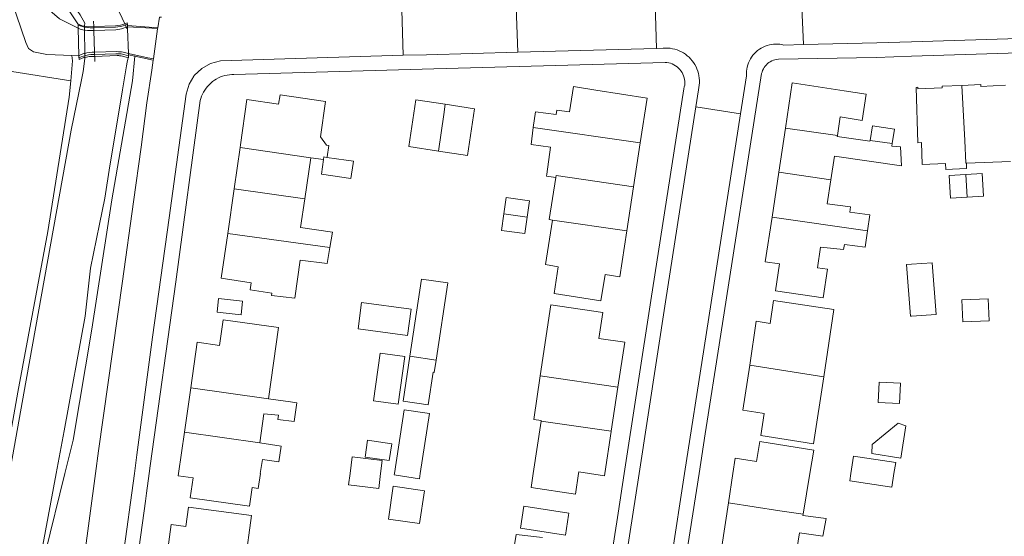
# Model space of a CAD drawing. Header units: metres. Extents: x 89888 to 94270, y 464165 to 468904.
# Tile 213 of 256: x 91880 to 92012, y 467031 to 467100. Entities that reach past the tile are written whole.
import ezdxf

# ---------------------------------------------------------------- set-up
doc = ezdxf.new("R2010")
doc.units = ezdxf.units.M
for name, color, linetype, lineweight in [('B_BEBOUWINGSGRENS_0', 251, 'CONTINUOUS', 13), ('B_TUSSENMUUR_0', 251, 'CONTINUOUS', 13), ('G_GRENS_ALGEMEEN_0', 251, 'CONTINUOUS', 13), ('K_KUNSTWERKGRENS_1', 251, 'CONTINUOUS', 13), ('Q_BALUSTRADE_LIJN_1', 251, 'CONTINUOUS', 13), ('T_CULTUURGRENS_0', 251, 'CONTINUOUS', 13), ('T_HEK_LIJN_0', 251, 'CONTINUOUS', 13), ('T_HEK_LIJN_1', 251, 'CONTINUOUS', 13), ('T_WALBESCHERMING_0', 251, 'CONTINUOUS', 13), ('V_WEGGRENS_0', 251, 'CONTINUOUS', 13), ('V_WEGGRENS_1', 251, 'CONTINUOUS', 13), ('W_WATERGRENS_0', 251, 'CONTINUOUS', 13)]:
    doc.layers.add(name, color=color, linetype=linetype, lineweight=lineweight)

# ---------------------------------------------------------------- blocks, each defined once
blk = doc.blocks.new('OGT_BLOK1_ACAD_1_FMEBLOCK22')
at = {"layer": 'B_BEBOUWINGSGRENS_0'}
blk.add_line((-1.88, 1.13), (-2.16, -1.13), dxfattribs=at)
blk.add_lwpolyline([(1.94, -1.13), (2.16, 0.64), (-1.88, 1.13)], dxfattribs=at)
blk = doc.blocks.new('OGT_BLOK1_ACAD_1_FMEBLOCK23')
at = {"layer": 'B_BEBOUWINGSGRENS_0'}
for p, q in [((-4.85, 2.77), (-5.62, -2.77)), ((5.34, -2.77), (5.62, -0.88))]:
    blk.add_line(p, q, dxfattribs=at)
blk = doc.blocks.new('OGT_BLOK1_ACAD_1_FMEBLOCK18')
at = {"layer": 'W_WATERGRENS_0'}
for points in [[(4.68, 27.92), (4.68, 27.75), (4.42, 26.04), (4.22, 24.91), (2.82, 18.16), (-3.52, -17.12), (-5.42, -27.92)], [(0.82, -27.92), (1.9, -22.19), (4.73, -6.79), (5.42, -0.37)]]:
    blk.add_lwpolyline(points, dxfattribs=at)
blk = doc.blocks.new('OGT_BLOK1_ACAD_1_FMEBLOCK15')
at = {"layer": 'B_BEBOUWINGSGRENS_0'}
for p, q in [((-4.18, 3.52), (-5.24, -3.52)), ((4.39, -3.52), (5.24, 2.15))]:
    blk.add_line(p, q, dxfattribs=at)
blk.add_lwpolyline([(0.84, -3.52), (0.87, -3.3), (2.33, -3.52)], dxfattribs=at)
blk = doc.blocks.new('OGT_BLOK3_ACAD_1_FMEBLOCK34')
at = {"layer": 'W_WATERGRENS_0'}
for points in [[(0.45, 55.2), (-2.31, 39.52), (-5.96, 21.92), (-6.68, 17.78)], [(-6.68, -55.2), (-6.49, -53.84), (-6.06, -47.28), (-5.53, -41.67), (-5.39, -38.63), (-4.66, -29.44), (-4.14, -19.17), (-3.77, -13.07), (-3.5, -7.07), (-3.42, -5.25), (-2.92, -3.5), (-2.97, -3.07), (-3.16, -2.74), (-3.16, -2.54), (-2.8, -1.48), (-2.89, -0.85), (-2.64, 4.32), (-2.55, 6.47), (-2.51, 6.87), (-2.34, 7.06), (-2.1, 7.46), (-1.93, 7.65), (-1.96, 7.95), (-2.14, 8.42), (-2.2, 8.75), (-2.12, 9.25), (-1.44, 13.21), (-1, 15.66), (-0.64, 17.67), (1.49, 28.68), (4.88, 45.57), (6.68, 55.2)]]:
    blk.add_lwpolyline(points, dxfattribs=at)
blk = doc.blocks.new('OGT_BLOK3_ACAD_1_FMEBLOCK6')
at = {"layer": 'B_BEBOUWINGSGRENS_0'}
blk.add_line((2.68, -0.91), (2.96, 0.91), dxfattribs=at)
blk.add_lwpolyline([(-2.81, 0.91), (-2.96, -0.06), (2.68, -0.91)], dxfattribs=at)
blk = doc.blocks.new('OGT_BLOK3_ACAD_1_FMEBLOCK22')
at = {"layer": 'B_BEBOUWINGSGRENS_0'}
for points in [[(-4.67, 1.38), (-4.95, -0.48), (0.99, -1.38), (1.4, 1.38)], [(2.9, 1.38), (4.91, 1.07), (4.95, 1.38)]]:
    blk.add_lwpolyline(points, dxfattribs=at)
blk = doc.blocks.new('OGT_BLOK3_ACAD_1_FMEBLOCK16')
at = {"layer": 'B_BEBOUWINGSGRENS_0'}
blk.add_line((-1.72, 0.35), (-1.74, 0.17), dxfattribs=at)
blk.add_lwpolyline([(-1.74, 0.17), (1.63, -0.35), (1.74, 0.35)], dxfattribs=at)

msp = doc.modelspace()

# ---------------------------------------------------------------- linework, layer by layer
at = {"layer": 'B_BEBOUWINGSGRENS_0'}
for p, q in [((91949.26, 467085.99), (91948.96, 467083.69)), ((91983.09, 467085.9), (91982.19, 467079.96)), ((91962.71, 467078.03), (91963.6, 467083.9)), ((91909.94, 467083.28), (91909.14, 467077.73)), ((91932.56, 467083.42), (91936.54, 467082.81)), ((91918.6, 467076.42), (91919.41, 467081.92)), ((91919.41, 467081.92), (91921.14, 467081.67)), ((92007.35, 467081.18), (92013.27, 467081.43)), ((91982.19, 467079.96), (91981.29, 467073.96)), ((91909.14, 467077.73), (91908.28, 467071.76)), ((91961.8, 467072.09), (91962.71, 467078.03)), ((91908.28, 467071.76), (91907.42, 467065.74)), ((91979.17, 467059.97), (91978.29, 467054.07)), ((91903.31, 467051.03), (91902.47, 467045.07)), ((91959.73, 467045.21), (91960.62, 467051.13)), ((91995.53, 467049.07), (91998.4, 467048.95)), ((91986.35, 467039.53), (91986.88, 467042.67)), ((91976.03, 467039.53), (91975.43, 467035.63)), ((91985.45, 467034.07), (91986.35, 467039.53)), ((91975.43, 467035.63), (91974.53, 467029.75)), ((91953.57, 467031.27), (91953.99, 467033.97))]:
    msp.add_line(p, q, dxfattribs=at)
for points in [[(91957.63, 467091), (91954.64, 467091.47), (91954.11, 467088.08), (91952.43, 467088.3), (91952.35, 467087.71), (91949.54, 467088.09), (91949.26, 467085.99)], [(91990.05, 467084.89), (91990.43, 467087.39), (91993.39, 467086.93), (91993.92, 467090.43), (91990.96, 467090.89), (91984, 467091.97), (91983.09, 467085.9)], [(92006.75, 467091.62), (92004.11, 467091.51), (92004.12, 467091.29), (92000.83, 467091.15), (92000.82, 467091.37), (92000.62, 467091.36), (92000.86, 467083.92), (92001.31, 467083.94), (92001.41, 467081.01), (92004.53, 467081.14), (92004.6, 467080.34), (92007.31, 467080.45), (92007.37, 467080.45), (92007.35, 467081.18)], [(92012.59, 467091.64), (92009.31, 467091.49), (92009.3, 467091.73), (92006.75, 467091.62)], [(91921.59, 467081.96), (91921.6, 467082.02), (91921.82, 467083.58), (91921.52, 467083.62), (91920.71, 467084.71), (91921.41, 467089.46), (91915.3, 467090.35), (91915.11, 467089.09)], [(91963.6, 467083.9), (91964.52, 467089.91), (91957.63, 467091)], [(91915.11, 467089.09), (91910.86, 467089.71), (91909.99, 467083.63), (91909.94, 467083.28)], [(91937.45, 467089.09), (91933.5, 467089.69), (91932.56, 467083.42)], [(91936.54, 467082.81), (91940.43, 467082.21), (91941.37, 467088.49), (91937.45, 467089.09)], [(91997.4, 467083.82), (91997.73, 467085.75), (91994.75, 467086.2), (91994.44, 467084.25)], [(91994.44, 467084.25), (91994.42, 467084.12), (91990.03, 467084.76), (91990.05, 467084.89)], [(91948.96, 467083.69), (91951.56, 467083.34), (91951.07, 467079.72), (91951.04, 467079.43), (91952.29, 467079.26)], [(91989.16, 467078.95), (91989.64, 467082.13), (91998.63, 467080.84), (91998.51, 467083.37), (91997.34, 467083.45), (91997.4, 467083.82)], [(91921.14, 467081.67), (91920.85, 467079.69), (91924.8, 467079.11), (91925.1, 467081.15)], [(91925.1, 467081.15), (91925.14, 467081.45), (91924.15, 467081.57), (91921.59, 467081.96)], [(92007.26, 467079.67), (92005.05, 467079.55), (92005.23, 467076.51), (92007.44, 467076.63)], [(92007.44, 467076.63), (92009.65, 467076.76), (92009.47, 467079.8), (92007.26, 467079.67)], [(91952.29, 467079.26), (91951.4, 467073.61), (91951.83, 467073.54)], [(91994.1, 467072.1), (91994.41, 467074.25), (91991.73, 467074.6), (91991.83, 467075.32), (91988.67, 467075.72), (91989.16, 467078.95)], [(91921.98, 467069.85), (91922.34, 467071.91), (91918.03, 467072.55), (91918.6, 467076.42)], [(91948.43, 467073.93), (91948.74, 467076.13), (91945.64, 467076.56), (91945.33, 467074.37)], [(91945.33, 467074.37), (91945.02, 467072.17), (91948.12, 467071.73), (91948.43, 467073.93)], [(91951.83, 467073.54), (91950.89, 467067.57), (91952.62, 467067.29), (91952.05, 467063.69), (91958.33, 467062.7), (91958.89, 467066.26), (91960.86, 467065.95), (91961.8, 467072.09)], [(91981.29, 467073.96), (91980.38, 467067.97), (91982.27, 467067.68), (91981.73, 467064.07), (91988.14, 467063.1), (91988.73, 467066.96), (91987.38, 467067.16), (91987.8, 467069.92)], [(91987.8, 467069.92), (91990.89, 467069.59), (91990.99, 467070.29), (91993.79, 467069.93), (91994.1, 467072.1)], [(91907.42, 467065.74), (91911.44, 467065.15), (91911.29, 467064.17), (91914.21, 467063.74), (91914.17, 467063.45), (91917.29, 467063.09), (91918.01, 467068.16), (91921.6, 467067.71), (91921.98, 467069.85)], [(92000, 467067.63), (91999.33, 467067.58), (91999.84, 467060.64), (92000, 467060.65), (92003.28, 467060.89), (92002.77, 467067.83), (92000, 467067.63)], [(91936.23, 467054.74), (91937.78, 467065.11), (91934.27, 467065.64), (91932.71, 467055.27)], [(91910.28, 467062.68), (91907.06, 467063.05), (91906.85, 467061.21), (91910.06, 467060.83), (91910.28, 467062.68)], [(91932.41, 467058.08), (91932.89, 467061.59), (91926.24, 467062.5), (91925.76, 467058.98), (91932.41, 467058.08)], [(91988.21, 467052.52), (91989.57, 467061.54), (91981.49, 467062.75), (91981.03, 467059.69), (91979.17, 467059.97)], [(92010.41, 467060.03), (92010.29, 467062.97), (92006.75, 467062.83), (92006.87, 467059.88), (92010.41, 467060.03)], [(91958.05, 467057.68), (91958.57, 467061.13), (91951.63, 467062.17), (91950.2, 467052.65)], [(91913.76, 467049.56), (91915.09, 467059.15), (91907.66, 467060.18), (91907.18, 467056.74), (91904.17, 467057.18), (91903.31, 467051.03)], [(91960.62, 467051.13), (91961.52, 467057.15), (91958.05, 467057.68)], [(91927.82, 467049.3), (91931.15, 467048.85), (91932.02, 467055.26), (91928.74, 467055.71), (91927.82, 467049.3)], [(91932.71, 467055.27), (91931.81, 467049.25), (91935.17, 467048.75), (91935.83, 467053.13), (91935.98, 467053.11), (91936.23, 467054.74)], [(91978.29, 467054.07), (91977.38, 467048.04), (91979.12, 467047.77), (91980.22, 467047.6), (91979.76, 467044.63), (91984.87, 467043.84), (91986.86, 467043.53), (91988.21, 467052.52)], [(91950.2, 467052.65), (91949.32, 467046.79), (91950.32, 467046.64), (91950.31, 467046.58)], [(91998.4, 467048.95), (91998.52, 467051.67), (91995.65, 467051.8), (91995.53, 467049.07)], [(91912.6, 467043.64), (91913.13, 467047.57), (91915.07, 467047.37), (91915.01, 467046.78), (91917.21, 467046.51), (91917.54, 467049.01), (91916.7, 467049.15), (91913.76, 467049.56)], [(91934.1, 467039.53), (91935.34, 467047.58), (91931.96, 467048.1), (91930.64, 467039.53)], [(91998.57, 467041.61), (91999.21, 467045.94), (91998.21, 467046.29), (91994.72, 467043.42), (91994.65, 467042.22), (91998.57, 467041.61)], [(91927.03, 467044.02), (91926.7, 467041.75), (91929.95, 467041.29), (91930.27, 467043.52), (91927.03, 467044.02)], [(91912.94, 467041.42), (91915.13, 467041.1), (91915.44, 467043.23), (91912.6, 467043.64)], [(91986.88, 467042.67), (91979.63, 467043.82), (91979.21, 467041.15), (91976.35, 467041.6), (91976.03, 467039.53)], [(91997.64, 467039.53), (91997.87, 467041.03), (91992.23, 467041.89), (91991.87, 467039.53)], [(91901.69, 467039.53), (91901.65, 467039.25), (91903.65, 467038.96), (91903.26, 467036.29), (91911.18, 467035.15), (91911.54, 467037.66), (91912.37, 467037.55), (91912.66, 467039.53)], [(91924.68, 467039.53), (91924.5, 467038.01), (91928.53, 467037.52), (91928.78, 467039.53)], [(91929.84, 467033.44), (91934, 467032.83), (91934.65, 467037.24), (91930.49, 467037.86), (91929.84, 467033.44)], [(91912.81, 467024.86), (91913.26, 467024.8), (91913.6, 467027.25), (91910.62, 467027.67), (91911.47, 467033.9), (91903.04, 467035.02), (91902.68, 467032.44), (91900.7, 467032.71), (91899.89, 467026.74)], [(91953.99, 467033.97), (91954.03, 467034.22), (91948, 467035.16), (91947.54, 467032.22), (91953.57, 467031.27)], [(91984.43, 467028.21), (91984.95, 467031.6), (91988.11, 467031.12), (91988.54, 467033.5), (91985.43, 467033.93), (91985.45, 467034.07)], [(91950.52, 467030.96), (91946.96, 467031.34), (91945.97, 467025.38)]]:
    msp.add_lwpolyline(points, dxfattribs=at)
at = {"layer": 'B_TUSSENMUUR_0'}
for p, q in [((91949.26, 467085.99), (91963.6, 467083.9)), ((91983.09, 467085.9), (91990.05, 467084.89)), ((91994.44, 467084.25), (91997.4, 467083.82)), ((91909.94, 467083.28), (91919.41, 467081.92)), ((91989.16, 467078.95), (91982.19, 467079.96)), ((92007.26, 467079.67), (92007.44, 467076.63)), ((91909.14, 467077.73), (91918.6, 467076.42)), ((91945.33, 467074.37), (91948.43, 467073.93)), ((91951.83, 467073.54), (91961.8, 467072.09)), ((91981.29, 467073.96), (91994.1, 467072.1)), ((91921.98, 467069.85), (91908.28, 467071.76)), ((91932.71, 467055.27), (91936.23, 467054.74)), ((91988.21, 467052.52), (91978.29, 467054.07)), ((91960.62, 467051.13), (91950.2, 467052.65)), ((91903.31, 467051.03), (91913.76, 467049.56)), ((91950.31, 467046.58), (91959.73, 467045.21)), ((91902.47, 467045.07), (91912.6, 467043.64))]:
    msp.add_line(p, q, dxfattribs=at)
for points in [[(92006.75, 467091.62), (92007.16, 467084.21), (92007.28, 467081.18), (92007.35, 467081.18)], [(91936.54, 467082.81), (91937.25, 467087.73), (91937.45, 467089.09)], [(91921.59, 467081.96), (91921.19, 467082.02), (91921.14, 467081.67)], [(91962.71, 467078.03), (91952.34, 467079.54), (91952.29, 467079.26)], [(91975.43, 467035.63), (91982.35, 467034.55), (91985.45, 467034.07)]]:
    msp.add_lwpolyline(points, dxfattribs=at)
at = {"layer": 'G_GRENS_ALGEMEEN_0'}
msp.add_line((91894.96, 467095.74), (91895.83, 467095.55), dxfattribs=at)
at = {"layer": 'K_KUNSTWERKGRENS_1'}
for p, q in [((91888.19, 467099.89), (91888.2, 467099.71)), ((91888.2, 467099.71), (91888.2, 467099.61)), ((91888.2, 467099.71), (91888.2, 467099.59)), ((91888.2, 467099.61), (91888.21, 467099.28)), ((91888.21, 467099.28), (91888.2, 467099.59)), ((91889.07, 467099.55), (91889.05, 467099.55)), ((91894.82, 467099.65), (91894.82, 467099.82)), ((91894.83, 467099.5), (91894.82, 467099.82)), ((91894.82, 467099.65), (91894.83, 467099.5)), ((91894.84, 467099.2), (91894.83, 467099.5)), ((91888.3, 467095.61), (91888.21, 467099.28)), ((91894.96, 467095.89), (91894.84, 467099.2)), ((91888.3, 467095.61), (91888.33, 467095.34)), ((91894.95, 467095.59), (91894.96, 467095.89)), ((91894.95, 467095.59), (91894.96, 467095.74)), ((91894.95, 467095.32), (91894.95, 467095.59)), ((91894.96, 467095.89), (91894.96, 467095.74))]:
    msp.add_line(p, q, dxfattribs=at)
for points in [[(91889.05, 467099.55), (91888.75, 467099.63), (91888.46, 467099.74), (91888.19, 467099.89)], [(91890.31, 467099.52), (91889.67, 467099.5), (91889.36, 467099.51), (91889.07, 467099.55)], [(91894.47, 467099.89), (91894.2, 467099.79), (91893.88, 467099.7), (91893.55, 467099.64), (91893.22, 467099.61), (91890.31, 467099.52)], [(91894.82, 467099.82), (91894.8, 467100.04), (91894.51, 467099.9), (91894.47, 467099.89)], [(91888.33, 467095.34), (91888.34, 467095.24), (91888.35, 467095.08), (91888.67, 467095.23), (91889, 467095.35), (91889.12, 467095.38)], [(91889.12, 467095.38), (91889.34, 467095.43), (91889.68, 467095.48), (91890.03, 467095.49), (91890.44, 467095.51)], [(91890.44, 467095.51), (91893.47, 467095.62), (91893.57, 467095.62), (91893.68, 467095.62), (91893.78, 467095.61), (91893.88, 467095.6), (91893.99, 467095.59), (91894.95, 467095.32)]]:
    msp.add_lwpolyline(points, dxfattribs=at)
at = {"layer": 'Q_BALUSTRADE_LIJN_1'}
msp.add_line((91888.2, 467099.71), (91888.2, 467099.71), dxfattribs=at)
for points in [[(91888.2, 467099.71), (91888.49, 467099.6), (91888.82, 467099.51), (91889.07, 467099.45)], [(91889.07, 467099.45), (91889.15, 467099.43), (91889.49, 467099.38), (91889.83, 467099.35), (91890.31, 467099.36)], [(91890.31, 467099.36), (91893.21, 467099.44), (91893.56, 467099.47), (91893.9, 467099.52), (91894.24, 467099.6), (91894.56, 467099.71)], [(91894.56, 467099.71), (91894.57, 467099.72), (91894.82, 467099.82)], [(91889.12, 467095.6), (91888.93, 467095.54), (91888.6, 467095.44), (91888.33, 467095.34)], [(91890.43, 467095.78), (91889.94, 467095.76), (91889.6, 467095.71), (91889.26, 467095.64), (91889.12, 467095.6)], [(91894.95, 467095.59), (91894.67, 467095.69), (91894.33, 467095.78), (91893.98, 467095.84), (91893.63, 467095.88), (91893.28, 467095.88), (91890.43, 467095.78)]]:
    msp.add_lwpolyline(points, dxfattribs=at)
at = {"layer": 'T_CULTUURGRENS_0'}
for p, q in [((91888.2, 467099.71), (91888.19, 467099.89)), ((91888.2, 467099.61), (91888.2, 467099.71)), ((91888.2, 467099.59), (91888.2, 467099.61)), ((91889.05, 467099.55), (91889.07, 467099.55))]:
    msp.add_line(p, q, dxfattribs=at)
for points in [[(91888.19, 467099.89), (91885.72, 467103.64), (91882.96, 467108.57), (91879.91, 467117.07)], [(91887.22, 467092.25), (91887.45, 467094.94), (91887.39, 467095.62)], [(91878.22, 467039.53), (91880.15, 467050.45), (91884.17, 467072.01), (91887.03, 467090.05), (91887.22, 467092.25)]]:
    msp.add_lwpolyline(points, dxfattribs=at)
at = {"layer": 'T_HEK_LIJN_0'}
msp.add_lwpolyline([(91887.22, 467092.25), (91879.32, 467093.48), (91878.68, 467095.27), (91876.28, 467103.32), (91758.1, 467121.6), (91742.95, 467074.82), (91730.22, 467039.53)], dxfattribs=at)
at = {"layer": 'T_HEK_LIJN_1'}
for p, q in [((91890.31, 467099.52), (91890.28, 467100.26)), ((91890.31, 467099.36), (91890.31, 467099.52)), ((91890.32, 467099), (91890.31, 467099.36)), ((91890.43, 467096.07), (91890.32, 467099)), ((91890.43, 467095.78), (91890.43, 467096.07)), ((91890.44, 467095.51), (91890.43, 467095.78)), ((91890.47, 467094.85), (91890.44, 467095.51))]:
    msp.add_line(p, q, dxfattribs=at)
at = {"layer": 'T_WALBESCHERMING_0'}
for p, q in [((91894.47, 467099.89), (91894.56, 467099.71)), ((91894.56, 467099.71), (91894.68, 467099.43)), ((91894.68, 467099.43), (91894.76, 467099.28))]:
    msp.add_line(p, q, dxfattribs=at)
for points in [[(91893.38, 467102.27), (91894.47, 467099.89), (91894.47, 467099.89)], [(91889.86, 467067.09), (91891.06, 467072.98), (91891.78, 467076.47), (91892.46, 467080.84), (91893.32, 467085.9), (91894.16, 467091.04), (91894.7, 467094.23), (91894.79, 467094.73), (91894.88, 467095.14), (91894.91, 467095.3)]]:
    msp.add_lwpolyline(points, dxfattribs=at)
at = {"layer": 'V_WEGGRENS_0'}
for p, q in [((91947.2, 467096.08), (91946.95, 467102.1)), ((91965.62, 467102.58), (91965.77, 467096.59)), ((91985.49, 467097.1), (91985.23, 467103.11)), ((91931.65, 467101.7), (91931.79, 467095.66)), ((91898.9, 467099.36), (91894.82, 467099.65)), ((91894.83, 467099.5), (91894.84, 467099.2)), ((91898.9, 467099.36), (91898.87, 467099.22)), ((91898.31, 467095.18), (91898.87, 467099.22)), ((91887.39, 467095.62), (91888.3, 467095.61)), ((91894.96, 467095.89), (91897.58, 467095.34)), ((91898.29, 467095.03), (91895.83, 467095.55)), ((91965.77, 467096.59), (91947.2, 467096.08)), ((91897.58, 467095.34), (91898.31, 467095.18)), ((91898.09, 467093.66), (91898.29, 467095.03)), ((91898.31, 467095.18), (91898.29, 467095.03)), ((91971.06, 467088.76), (91977.06, 467087.82)), ((91888.49, 467024.39), (91890.54, 467039.53)), ((91895.76, 467039.53), (91893.58, 467023.7)), ((91961.76, 467028.59), (91963.45, 467039.53)), ((91969.54, 467039.53), (91967.7, 467027.64))]:
    msp.add_line(p, q, dxfattribs=at)
for points in [[(91868.45, 467133.89), (91868.83, 467133.73), (91869.64, 467133.22), (91870.14, 467132.17), (91873.59, 467119.57), (91881.22, 467097.39), (91881.58, 467096.59), (91882.21, 467096.14), (91884.02, 467095.75), (91887.39, 467095.62)], [(91888.21, 467099.28), (91885.71, 467100.55), (91884.43, 467101.66), (91883.74, 467102.92), (91882.98, 467104.5), (91873.36, 467130.56)], [(92078.77, 467108.69), (92046.1, 467101.44), (92044.23, 467101.06), (92042.35, 467100.71), (92040.47, 467100.37), (92038.59, 467100.05), (92036.7, 467099.76), (92034.81, 467099.49), (92032.92, 467099.24), (92031.02, 467099.01), (92029.13, 467098.8), (92027.23, 467098.61), (92025.32, 467098.45), (92023.42, 467098.31), (92021.52, 467098.19), (92019.61, 467098.09), (92017.7, 467098.01), (92015.79, 467097.95), (92000, 467097.49), (91995.33, 467097.35), (91985.49, 467097.1)], [(91899.39, 467100.78), (91899.13, 467100.78), (91898.9, 467099.36)], [(91898.87, 467099.22), (91898.12, 467099.28), (91894.83, 467099.5)], [(91977.06, 467087.82), (91977.86, 467092.92), (91977.85, 467093.21), (91977.87, 467093.51), (91977.9, 467093.8), (91977.96, 467094.09), (91978.04, 467094.37), (91978.14, 467094.65), (91978.26, 467094.92), (91978.4, 467095.18), (91978.55, 467095.43), (91978.73, 467095.67), (91978.92, 467095.89), (91979.13, 467096.1), (91979.35, 467096.29), (91979.59, 467096.47), (91979.84, 467096.63), (91980.1, 467096.77), (91980.37, 467096.88), (91980.65, 467096.98), (91980.93, 467097.06), (91981.22, 467097.12)], [(91981.22, 467097.12), (91981.5, 467097.15), (91981.78, 467097.17), (91982.06, 467097.16), (91982.34, 467097.14), (91982.61, 467097.1), (91982.88, 467097.04), (91985.49, 467097.1)], [(91895.83, 467095.55), (91895.51, 467092.22), (91892.74, 467076.27), (91890.05, 467058.91), (91887.55, 467044.01), (91886.44, 467039.53)], [(91931.79, 467095.66), (91907.32, 467094.92), (91905.99, 467094.57), (91904.79, 467093.9), (91903.8, 467092.94), (91903.74, 467092.84)], [(91931.79, 467095.66), (91934.96, 467095.74), (91947.2, 467096.08)], [(91968.83, 467096.27), (91968.54, 467096.39), (91968.24, 467096.48), (91967.93, 467096.55), (91967.62, 467096.6), (91967.3, 467096.63), (91966.99, 467096.64), (91966.67, 467096.62), (91965.77, 467096.59)], [(91968.83, 467096.27), (91969.12, 467096.14), (91969.4, 467095.98), (91969.66, 467095.8), (91969.91, 467095.61), (91970.15, 467095.4), (91970.37, 467095.17), (91970.58, 467094.93), (91970.77, 467094.68), (91970.94, 467094.41), (91971.09, 467094.13), (91971.22, 467093.84), (91971.32, 467093.54), (91971.41, 467093.24), (91971.48, 467092.93), (91971.52, 467092.61), (91971.55, 467092.29), (91971.54, 467091.98), (91971.52, 467091.66), (91971.48, 467091.35), (91971.41, 467091.04), (91971.06, 467088.76)], [(91980.68, 467094.54), (91980.86, 467094.68), (91981.05, 467094.8), (91981.26, 467094.91), (91981.47, 467094.99), (91981.68, 467095.06), (91981.91, 467095.11), (91982.13, 467095.13), (91995.25, 467095.38), (92000, 467095.53), (92015.84, 467096.03)], [(91906.75, 467092.47), (91907.02, 467092.62), (91907.31, 467092.75), (91907.6, 467092.85), (91907.89, 467092.94), (91908.2, 467093.01), (91908.5, 467093.05), (91908.81, 467093.08), (91909.12, 467093.09), (91935.91, 467093.83), (91966.93, 467094.71), (91967.18, 467094.69), (91967.43, 467094.65), (91967.67, 467094.59), (91967.91, 467094.5), (91968.13, 467094.39), (91968.35, 467094.27), (91968.55, 467094.12), (91968.74, 467093.95), (91968.91, 467093.77), (91969.07, 467093.57)], [(91971.49, 467039.53), (91972.32, 467044.89), (91972.46, 467045.73), (91974.18, 467056.83), (91979.88, 467093.2), (91979.94, 467093.41), (91980.02, 467093.63), (91980.12, 467093.83), (91980.24, 467094.03), (91980.37, 467094.21), (91980.52, 467094.38), (91980.68, 467094.54)], [(91890.54, 467039.53), (91890.95, 467042.57), (91894.16, 467065.36), (91895.62, 467076.01), (91896.65, 467083.32), (91897.45, 467089.27), (91898.09, 467093.66)], [(91903.74, 467092.84), (91903.09, 467091.77), (91902.69, 467090.45), (91900.42, 467073.86), (91898.18, 467057.83), (91896.1, 467042.03), (91895.76, 467039.53)], [(91969.07, 467093.57), (91969.21, 467093.36), (91969.32, 467093.14), (91969.42, 467092.91), (91969.49, 467092.66), (91969.55, 467092.42), (91969.58, 467092.17), (91969.58, 467091.92), (91969.57, 467091.67), (91969.52, 467091.42), (91969.46, 467091.17), (91965.04, 467062.78), (91961.45, 467039.53)], [(91897.74, 467039.53), (91897.88, 467040.57), (91901.3, 467065.28), (91904.58, 467089.58), (91904.67, 467089.88), (91904.77, 467090.17), (91904.89, 467090.46), (91905.03, 467090.73), (91905.19, 467091), (91905.37, 467091.25), (91905.57, 467091.49), (91905.77, 467091.72), (91906, 467091.93), (91906.24, 467092.13), (91906.49, 467092.31), (91906.75, 467092.47)], [(91963.45, 467039.53), (91967.01, 467062.56), (91971.06, 467088.76)], [(91977.06, 467087.82), (91972.16, 467056.47), (91969.54, 467039.53)], [(91886.44, 467039.53), (91883.8, 467028.82), (91881.22, 467015.8), (91878.36, 467000), (91877.95, 466998.12), (91877.31, 466994.42), (91877.18, 466993.23), (91877.05, 466991.93), (91876.82, 466990.81), (91876.49, 466986.28), (91876.3, 466981.01), (91875.79, 466974.82), (91875.23, 466966.37), (91875.1, 466957.85), (91874.63, 466950.23), (91874.12, 466945.1), (91873.65, 466939.4), (91873.19, 466932.48), (91872.56, 466926.62), (91872.22, 466924.78)], [(91888.45, 466954.56), (91888.24, 466954.8), (91888.06, 466955.05), (91887.9, 466955.32), (91887.75, 466955.6), (91887.63, 466955.88), (91887.53, 466956.18), (91887.45, 466956.48), (91887.4, 466956.79), (91887.37, 466957.1), (91887.36, 466957.42), (91887.38, 466957.73), (91887.42, 466958.04), (91887.48, 466958.35), (91889.32, 466977.46), (91890.32, 466985.78), (91892.28, 467000), (91893.4, 467008.11), (91897.23, 467035.85), (91897.37, 467036.9), (91897.74, 467039.53)], [(91960.5, 466963.58), (91960.36, 466963.81), (91960.24, 466964.05), (91960.14, 466964.3), (91960.06, 466964.56), (91960.01, 466964.83), (91959.97, 466965.1), (91959.96, 466965.37), (91959.97, 466965.64), (91960.01, 466965.91), (91963.06, 466985.39), (91963.2, 466986.24), (91964.24, 466992.89), (91965.35, 467000), (91968.98, 467023.31), (91971.49, 467039.53)], [(91961.45, 467039.53), (91960.63, 467034.21), (91960.45, 467033.07)], [(91960.45, 467033.07), (91958.25, 467018.82), (91955.32, 467000), (91953.43, 466987.79), (91948.32, 466953.94), (91948.29, 466953.74), (91948.25, 466953.54), (91948.19, 466953.35), (91948.12, 466953.16), (91948.02, 466952.98), (91947.91, 466952.82), (91947.79, 466952.66), (91947.65, 466952.51)]]:
    msp.add_lwpolyline(points, dxfattribs=at)
at = {"layer": 'V_WEGGRENS_1'}
msp.add_line((91894.83, 467099.5), (91894.68, 467099.43), dxfattribs=at)
for points in [[(91894.68, 467099.43), (91894.54, 467099.37), (91894.3, 467099.28), (91894.05, 467099.22), (91893.79, 467099.16), (91893.53, 467099.12), (91893.27, 467099.09), (91890.32, 467099)], [(91889.08, 467099.04), (91888.83, 467099.09), (91888.51, 467099.17), (91888.21, 467099.28)], [(91890.32, 467099), (91889.8, 467098.99), (91889.47, 467098.99), (91889.15, 467099.03), (91889.08, 467099.04)], [(91888.3, 467095.61), (91888.64, 467095.77), (91888.99, 467095.89), (91889.11, 467095.92)], [(91889.11, 467095.92), (91889.36, 467095.98), (91889.73, 467096.03), (91890.1, 467096.06), (91890.43, 467096.07)], [(91890.43, 467096.07), (91893.42, 467096.15), (91893.63, 467096.14), (91893.83, 467096.13), (91894.04, 467096.11), (91894.24, 467096.08), (91894.44, 467096.04), (91894.96, 467095.89)]]:
    msp.add_lwpolyline(points, dxfattribs=at)
at = {"layer": 'W_WATERGRENS_0'}
for p, q in [((91889.07, 467099.55), (91889.07, 467099.45)), ((91889.07, 467099.55), (91889.07, 467099.55)), ((91889.07, 467099.45), (91889.08, 467099.04)), ((91889.08, 467099.04), (91889.11, 467095.92)), ((91894.76, 467099.28), (91894.84, 467099.2)), ((91894.84, 467099.2), (91894.96, 467095.89)), ((91894.84, 467099.2), (91894.84, 467099.2)), ((91889.11, 467095.92), (91889.12, 467095.6)), ((91894.95, 467095.32), (91894.96, 467095.74)), ((91894.91, 467095.3), (91894.95, 467095.32))]:
    msp.add_line(p, q, dxfattribs=at)
for points in [[(91877.52, 467126.19), (91883.75, 467109.26), (91886.59, 467103.82), (91888.51, 467101.11), (91889.11, 467099.99), (91889.07, 467099.6), (91889.07, 467099.55)], [(91889.12, 467095.6), (91889.12, 467095.38), (91889.12, 467095.38)]]:
    msp.add_lwpolyline(points, dxfattribs=at)

# ---------------------------------------------------------------- block references
at = {"layer": 'B_BEBOUWINGSGRENS_0'}
for name, p in [('OGT_BLOK1_ACAD_1_FMEBLOCK15', (91954.49, 467043.05)), ('OGT_BLOK1_ACAD_1_FMEBLOCK23', (91907.31, 467042.3)), ('OGT_BLOK1_ACAD_1_FMEBLOCK22', (91926.84, 467040.66)), ('OGT_BLOK3_ACAD_1_FMEBLOCK16', (91932.35, 467039.18)), ('OGT_BLOK3_ACAD_1_FMEBLOCK22', (91953.92, 467038.15)), ('OGT_BLOK3_ACAD_1_FMEBLOCK6', (91994.68, 467038.62))]:
    msp.add_blockref(name, p, dxfattribs=at)
at = {"layer": 'W_WATERGRENS_0'}
for name, p in [('OGT_BLOK1_ACAD_1_FMEBLOCK18', (91884.45, 467067.46)), ('OGT_BLOK3_ACAD_1_FMEBLOCK34', (91878.58, 466984.34))]:
    msp.add_blockref(name, p, dxfattribs=at)

doc.saveas('drawing.dxf')
